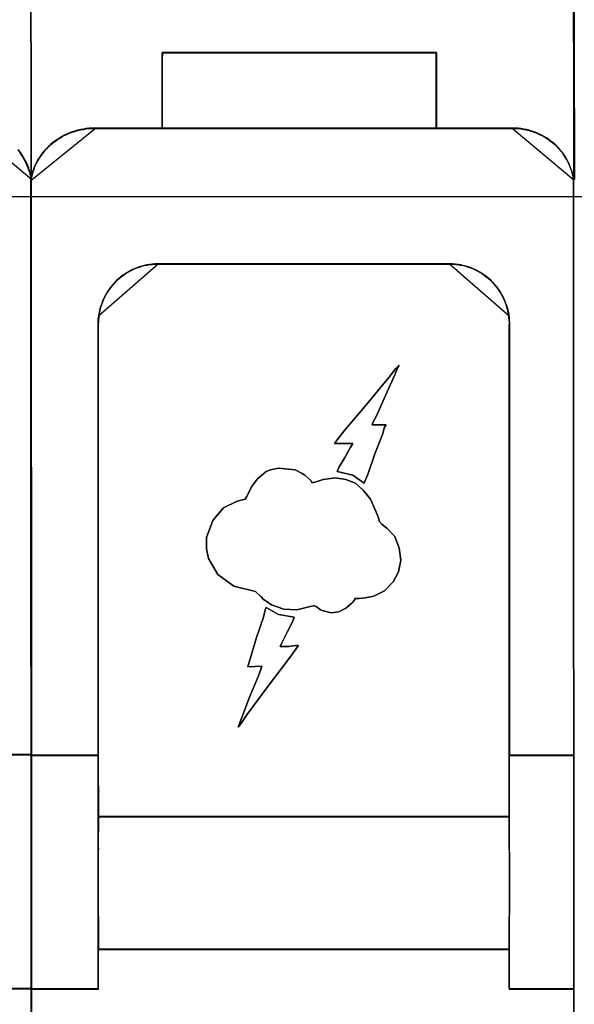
# Model space of a CAD drawing. Header units: millimetres. Extents: x 203 to 3426, y 719 to 2381.
# Tile 162 of 185: x 3378.46 to 3380.36, y 2291.27 to 2294.64. Entities that reach past the tile are written whole.
import ezdxf

# ---------------------------------------------------------------- set-up
doc = ezdxf.new("R2010")
doc.units = ezdxf.units.MM
doc.layers.add('45', color=7, linetype='Continuous')
doc.layers.add('E_Legrand_obudowy', color=7, linetype='Continuous')

# ---------------------------------------------------------------- blocks, each defined once
blk = doc.blocks.new('XL3 160 wnękowa 6x24M')
at = {"layer": 'E_Legrand_obudowy'}
blk.add_lwpolyline([(-215.641, -325.091), (215.545, -325.091), (215.545, -370.033), (-215.641, -370.033), (-215.641, -325.091)], dxfattribs=at)
blk = doc.blocks.new('ON300 T1+T2 - 4P')
at = {"layer": '45', "color": 7}
for points in [[(17.592542, 23.817306), (17.641447, 23.745757), (17.690352, 23.668705), (17.739257, 23.591653), (17.782729, 23.514601), (17.820766, 23.437549), (17.85337, 23.354993), (17.885973, 23.266934), (17.913143, 23.184378), (17.940312, 23.096318), (17.962048, 23.008259), (17.97835, 22.914696), (17.972916, 37.108786)], [(17.962225, 37.107501), (17.967659, 22.920311), (17.967659, 22.887292), (17.983961, 22.980846), (18.005696, 23.068897), (18.027432, 23.156948), (18.060035, 23.244998), (18.092638, 23.333049), (18.130676, 23.415597), (18.174147, 23.498145), (18.217618, 23.575189), (18.266523, 23.652234), (18.315428, 23.723775), (18.369767, 23.800819), (18.42954, 23.866857), (18.494747, 23.932896), (18.55452, 23.998934), (18.625161, 24.059469), (18.690367, 24.120004), (18.766442, 24.175035), (18.842517, 24.230067), (18.918591, 24.279596), (18.994666, 24.329124), (19.076174, 24.37315), (19.168551, 24.411672), (19.255493, 24.450194), (19.337001, 24.483213), (19.434812, 24.510729), (19.521754, 24.538245), (19.61413, 24.560258), (19.711941, 24.576767), (19.804317, 24.593277), (19.902127, 24.604283), (20.010805, 24.609786), (20.103181, 24.609786), (22.325646, 24.609786), (22.325646, 26.860586), (22.33108, 27.113732), (31.41656, 27.113732), (31.41656, 24.609786), (33.937889, 24.609786), (34.035699, 24.609786), (34.128076, 24.604283), (34.220452, 24.593277), (34.312828, 24.576767), (34.39977, 24.560258), (34.492147, 24.538245), (34.579089, 24.510729), (34.660598, 24.483213), (34.74754, 24.450194), (34.829049, 24.411672), (34.910557, 24.37315), (34.986632, 24.329124), (35.062706, 24.285099), (35.138781, 24.23557), (35.209421, 24.180539), (35.280062, 24.125507), (35.345269, 24.070475), (35.410476, 24.00994), (35.470249, 23.943902), (35.524588, 23.877864), (35.584361, 23.811826), (35.633266, 23.740284), (35.682171, 23.66324), (35.731076, 23.586195), (35.774547, 23.509151), (35.812584, 23.432106), (35.845188, 23.349559), (35.877791, 23.261508), (35.904961, 23.17896), (35.93213, 23.090909), (35.953866, 23.002859), (35.970167, 22.909305), (35.964733, 37.101998)], [(52.630571, 41.124935), (35.954042, 41.130438), (35.96491, 37.085875), (35.99208, 22.921649)], [(15.864327, 3.85737), (17.99985, 3.85737), (17.994416, 22.936439), (17.978114, 23.029991), (17.956379, 23.118039), (17.929209, 23.206088), (17.90204, 23.288634), (17.869436, 23.376683), (17.836833, 23.459228), (17.798795, 23.536271), (17.755324, 23.613314), (17.706419, 23.690356), (17.657514, 23.767399), (17.608609, 23.838939), (17.548836, 23.904975)], [(15.861806, 3.862759), (17.996266, 3.862759), (17.990835, 22.931932), (17.974542, 23.025435), (17.952817, 23.113438), (17.925661, 23.201441), (17.898505, 23.283944), (17.865918, 23.371947), (17.83333, 23.45445), (17.795312, 23.531453), (17.751863, 23.608456), (17.702982, 23.685458), (17.654101, 23.762461), (17.60522, 23.833964), (17.545477, 23.899966)], [(15.953778, 24.636881), (17.994475, 22.92681), (17.994475, 22.92681), (17.978106, 23.020892), (17.95628, 23.109439), (17.928998, 23.197987), (17.901716, 23.281), (17.868977, 23.369547), (17.836239, 23.45256), (17.798044, 23.530039), (17.754393, 23.607518), (17.705285, 23.684997), (17.656177, 23.762476), (17.60707, 23.834421), (17.547049, 23.900831)]]:
    blk.add_lwpolyline(points, dxfattribs=at)
at = {"layer": '45', "color": 59}
for points in [[(17.97835, 22.921421), (17.962225, 41.135827), (17.97835, 22.921421)], [(17.97835, 22.916033), (17.962225, 41.135827), (17.97835, 22.916033)], [(35.970167, 22.910644), (35.954042, 41.130438), (35.970167, 22.910644)], [(20.101463, 24.620714), (33.938429, 24.620714), (20.101463, 24.620714)], [(17.9676, 22.991477), (17.994475, -41.824144), (17.9676, 22.991477)], [(17.983725, 22.937588), (18.0106, -41.890606), (17.983725, 22.937588)], [(35.959417, 22.921421), (35.986292, -41.906773), (35.959417, 22.921421)], [(22.176202, 20.121002), (31.865482, 20.121002), (22.176202, 20.121002)], [(33.836248, 1.813074), (23.218024, 1.818578), (22.229525, 1.818578), (20.209075, 1.813074), (20.203644, 0.76743), (20.203644, 0.761927), (20.198213, 0.547294), (20.198213, -1.301845), (20.203644, -1.532987), (20.209075, -1.543994), (20.209075, -2.584135), (22.229525, -2.584135), (23.218024, -2.584135), (33.836248, -2.584135), (33.836248, -1.543994), (33.836248, -1.532987), (33.841679, -1.323859), (33.841679, 0.530784), (33.836248, 0.761927), (33.836248, 0.76743), (33.836248, 1.813074)]]:
    blk.add_lwpolyline(points, close=True, dxfattribs=at)
at = {"layer": '45', "color": 7}
for points in [[(22.323118, 26.858895), (22.323118, 27.12295), (22.323118, 26.858895)], [(31.424734, 27.12295), (22.328555, 27.12295), (22.323118, 26.868887), (22.323118, 24.609936), (31.419297, 24.609936), (31.424734, 27.12295)], [(22.328493, 27.12295), (31.424734, 27.12295), (22.328493, 27.12295)], [(31.421151, 27.117561), (22.333924, 27.117561), (22.328493, 26.864406), (22.328493, 24.613529), (31.415719, 24.613529), (31.421151, 27.117561)], [(31.408609, 24.609936), (31.408609, 27.12295), (31.408609, 24.609936)], [(22.323118, 24.609936), (22.323118, 26.869672), (22.323118, 24.609936)], [(20.112213, 24.620714), (20.019444, 24.620714), (19.910303, 24.615176), (19.812076, 24.6041), (19.719307, 24.587486), (19.62108, 24.570871), (19.528311, 24.548719), (19.440998, 24.521029), (19.342772, 24.493338), (19.260916, 24.46011), (19.173604, 24.421343), (19.080834, 24.382576), (18.998979, 24.338272), (18.92258, 24.288429), (18.846182, 24.238586), (18.769783, 24.183205), (18.693385, 24.127824), (18.627901, 24.066905), (18.556959, 24.005986), (18.496932, 23.939529), (18.431448, 23.873072), (18.37142, 23.806615), (18.31685, 23.729082), (18.267737, 23.657086), (18.218623, 23.579553), (18.174967, 23.50202), (18.131311, 23.418949), (18.093112, 23.335877), (18.060369, 23.247268), (18.027627, 23.158658), (18.005799, 23.070049), (17.983971, 22.981439), (17.9676, 22.887292), (20.112213, 24.620714)], [(17.9676, 22.89826), (17.9676, 3.852209), (17.9676, 3.841203), (20.200933, 3.841203), (20.200933, 18.116111), (20.200933, 18.121614), (20.206366, 18.193154), (20.206366, 18.270196), (20.217234, 18.347239), (20.228102, 18.418778), (20.244404, 18.51233), (20.260705, 18.600379), (20.282441, 18.688428), (20.309611, 18.770974), (20.342214, 18.859022), (20.374817, 18.941568), (20.412855, 19.018611), (20.456326, 19.095653), (20.499797, 19.172696), (20.548702, 19.244236), (20.597607, 19.315775), (20.651946, 19.387315), (20.706285, 19.453352), (20.766058, 19.513885), (20.825831, 19.579922), (20.891038, 19.634952), (20.956245, 19.689983), (21.026885, 19.745013), (21.097526, 19.794541), (21.168167, 19.838565), (21.244241, 19.882589), (21.320316, 19.921111), (21.401824, 19.959632), (21.483333, 19.99265), (21.564841, 20.020166), (21.64635, 20.047681), (21.733292, 20.069693), (21.820235, 20.086202), (21.907177, 20.102711), (21.994119, 20.108214), (22.086496, 20.11922), (22.178872, 20.11922), (31.862081, 20.11922), (31.954457, 20.11922), (32.046833, 20.108214), (32.133776, 20.102711), (32.220718, 20.086202), (32.30766, 20.069693), (32.394603, 20.047681), (32.476111, 20.020166), (32.563054, 19.99265), (32.639128, 19.959632), (32.720637, 19.921111), (32.796711, 19.882589), (32.872786, 19.838565), (32.943427, 19.794541), (33.014067, 19.745013), (33.084708, 19.689983), (33.149915, 19.634952), (33.215121, 19.579922), (33.274894, 19.513885), (33.334667, 19.453352), (33.39444, 19.387315), (33.443345, 19.315775), (33.497684, 19.244236), (33.541155, 19.172696), (33.584627, 19.095653), (33.628098, 19.018611), (33.666135, 18.941568), (33.698739, 18.859022), (33.731342, 18.770974), (33.758511, 18.688428), (33.780247, 18.600379), (33.801983, 18.51233), (33.818284, 18.418778), (33.823718, 18.347239), (33.834586, 18.270196), (33.84002, 18.193154), (33.84002, 18.121614), (33.84002, 18.116111), (33.84002, 3.841203), (35.975542, 3.841203), (35.970108, 22.920272), (35.953807, 23.013824), (35.932071, 23.101873), (35.904902, 23.189922), (35.877732, 23.272467), (35.845129, 23.360516), (35.812525, 23.443062), (35.774488, 23.520104), (35.731017, 23.597147), (35.682112, 23.67419), (35.633207, 23.751232), (35.584302, 23.822772), (35.524529, 23.888809), (35.47019, 23.954845), (35.410417, 24.020882), (35.34521, 24.081415), (35.280003, 24.136446), (35.209363, 24.191476), (35.138722, 24.246507), (35.062647, 24.296034), (34.986573, 24.340059), (34.910498, 24.384083), (34.82899, 24.422604), (34.747481, 24.461126), (34.660539, 24.494144), (34.57903, 24.521659), (34.492088, 24.549175), (34.399712, 24.571187), (34.312769, 24.587696), (34.220393, 24.604205), (34.128017, 24.615211), (34.03564, 24.620714), (33.93783, 24.620714), (31.416501, 24.620714), (22.325587, 24.620714), (20.103122, 24.620714), (20.010746, 24.620714), (19.902068, 24.615211), (19.804258, 24.604205), (19.711882, 24.587696), (19.614071, 24.571187), (19.521695, 24.549175), (19.434753, 24.521659), (19.336943, 24.494144), (19.255434, 24.461126), (19.168492, 24.422604), (19.076115, 24.384083), (18.994607, 24.340059), (18.918532, 24.290531), (18.842458, 24.241004), (18.766383, 24.185973), (18.690308, 24.130943), (18.625102, 24.070409), (18.554461, 24.009876), (18.494688, 23.943839), (18.429481, 23.877803), (18.369708, 23.811766), (18.315369, 23.734723), (18.266464, 23.663184), (18.217559, 23.586141), (18.174088, 23.509098), (18.130617, 23.426553), (18.09258, 23.344007), (18.059976, 23.255958), (18.027373, 23.167909), (18.005637, 23.079861), (17.983902, 22.991812), (17.9676, 22.89826)], [(17.972975, 22.893764), (17.972975, 3.857592), (17.972975, 3.846592), (20.205196, 3.846592), (20.205196, 18.114096), (20.205196, 18.119596), (20.210628, 18.191098), (20.210628, 18.268101), (20.22149, 18.345104), (20.232352, 18.416606), (20.248646, 18.51011), (20.26494, 18.598113), (20.286664, 18.686116), (20.31382, 18.768619), (20.346408, 18.856622), (20.378995, 18.939125), (20.417013, 19.016128), (20.460463, 19.09313), (20.503912, 19.170133), (20.552793, 19.241636), (20.601674, 19.313138), (20.655986, 19.384641), (20.710298, 19.450643), (20.770041, 19.511145), (20.829784, 19.577147), (20.894958, 19.632149), (20.960133, 19.687151), (21.030738, 19.742153), (21.101344, 19.791655), (21.171949, 19.835656), (21.247986, 19.879658), (21.324023, 19.918159), (21.405491, 19.956661), (21.486959, 19.989662), (21.568427, 20.017163), (21.649895, 20.044664), (21.736794, 20.066665), (21.823693, 20.083165), (21.910592, 20.099666), (21.997491, 20.105166), (22.089822, 20.116166), (22.182152, 20.116166), (31.860544, 20.116166), (31.952874, 20.116166), (32.045204, 20.105166), (32.132103, 20.099666), (32.219002, 20.083165), (32.305902, 20.066665), (32.392801, 20.044664), (32.474269, 20.017163), (32.561168, 19.989662), (32.637205, 19.956661), (32.718673, 19.918159), (32.794709, 19.879658), (32.870746, 19.835656), (32.941352, 19.791655), (33.011957, 19.742153), (33.082563, 19.687151), (33.147737, 19.632149), (33.212911, 19.577147), (33.272655, 19.511145), (33.332398, 19.450643), (33.392141, 19.384641), (33.441022, 19.313138), (33.495334, 19.241636), (33.538783, 19.170133), (33.582233, 19.09313), (33.625682, 19.016128), (33.663701, 18.939125), (33.696288, 18.856622), (33.728875, 18.768619), (33.756031, 18.686116), (33.777756, 18.598113), (33.799481, 18.51011), (33.815774, 18.416606), (33.821205, 18.345104), (33.832068, 18.268101), (33.837499, 18.191098), (33.837499, 18.119596), (33.837499, 18.114096), (33.837499, 3.846592), (35.971959, 3.846592), (35.966528, 22.915765), (35.950234, 23.009269), (35.928509, 23.097272), (35.901354, 23.185275), (35.874198, 23.267778), (35.84161, 23.355781), (35.809023, 23.438284), (35.771005, 23.515286), (35.727555, 23.592289), (35.678674, 23.669292), (35.629794, 23.746295), (35.580913, 23.817797), (35.52117, 23.883799), (35.466858, 23.949802), (35.407115, 24.015804), (35.34194, 24.076306), (35.276766, 24.131308), (35.20616, 24.18631), (35.135555, 24.241312), (35.059518, 24.290814), (34.983481, 24.334815), (34.907445, 24.378817), (34.825977, 24.417318), (34.744509, 24.45582), (34.65761, 24.488821), (34.576142, 24.516322), (34.489242, 24.543823), (34.396912, 24.565824), (34.310013, 24.582324), (34.217683, 24.598825), (34.125352, 24.609825), (34.033022, 24.615325), (33.93526, 24.615325), (31.415185, 24.615325), (22.328794, 24.615325), (20.107435, 24.615325), (20.015105, 24.615325), (19.906481, 24.609825), (19.808719, 24.598825), (19.716389, 24.582324), (19.618627, 24.565824), (19.526297, 24.543823), (19.439398, 24.516322), (19.341636, 24.488821), (19.260168, 24.45582), (19.173269, 24.417318), (19.080939, 24.378817), (18.999471, 24.334815), (18.923434, 24.285314), (18.847397, 24.235812), (18.771361, 24.18081), (18.695324, 24.125808), (18.63015, 24.065306), (18.559544, 24.004804), (18.499801, 23.938801), (18.434627, 23.872799), (18.374883, 23.806797), (18.320571, 23.729794), (18.271691, 23.658291), (18.22281, 23.581289), (18.17936, 23.504286), (18.135911, 23.421783), (18.097892, 23.33928), (18.065305, 23.251277), (18.032718, 23.163274), (18.010993, 23.075271), (17.989268, 22.987268), (17.972975, 22.893764)], [(35.970167, 22.910644), (35.953798, 23.004725), (35.931973, 23.093273), (35.90469, 23.18182), (35.877408, 23.264833), (35.84467, 23.35338), (35.811932, 23.436394), (35.773737, 23.513872), (35.730085, 23.591351), (35.680978, 23.66883), (35.63187, 23.746309), (35.582762, 23.818254), (35.522742, 23.884664), (35.468178, 23.951075), (35.408157, 24.017485), (35.34268, 24.078362), (35.277203, 24.133704), (35.20627, 24.189046), (35.135337, 24.244388), (35.058947, 24.294196), (34.982557, 24.33847), (34.906168, 24.382743), (34.824321, 24.421483), (34.742475, 24.460222), (34.655173, 24.493427), (34.573327, 24.521098), (34.486024, 24.548769), (34.393265, 24.570906), (34.305963, 24.587509), (34.213204, 24.604112), (34.120445, 24.61518), (34.027686, 24.620714), (33.92947, 24.620714), (35.970167, 22.910644)], [(22.178319, 20.121002), (22.085925, 20.121002), (21.993531, 20.109995), (21.906572, 20.104492), (21.819613, 20.087982), (21.732655, 20.071472), (21.645696, 20.049459), (21.564172, 20.021942), (21.482648, 19.994426), (21.401124, 19.961406), (21.3196, 19.922883), (21.243511, 19.884359), (21.167422, 19.840333), (21.096768, 19.796307), (21.026114, 19.746777), (20.95546, 19.691744), (20.89024, 19.636711), (20.825021, 19.581678), (20.765237, 19.515638), (20.705453, 19.455102), (20.651103, 19.389062), (20.596754, 19.317519), (20.54784, 19.245976), (20.498925, 19.174433), (20.455446, 19.097387), (20.411967, 19.020341), (20.373922, 18.943294), (20.341312, 18.860745), (20.308703, 18.772692), (20.281528, 18.690142), (20.259788, 18.602089), (20.243484, 18.514037), (20.227179, 18.42048), (20.216309, 18.348937), (20.205439, 18.271891), (20.205439, 18.194845), (20.200004, 18.123302), (20.200004, 18.117799), (20.200004, 3.842226), (20.205439, 1.806004), (22.227233, 1.811507), (23.216391, 1.811507), (33.841679, 1.806004), (33.841679, 3.842226), (33.841679, 18.117799), (33.841679, 18.123302), (33.841679, 18.194845), (33.836244, 18.271891), (33.825374, 18.348937), (33.819939, 18.42048), (33.803635, 18.514037), (33.781895, 18.602089), (33.760155, 18.690142), (33.732981, 18.772692), (33.700371, 18.860745), (33.667761, 18.943294), (33.629717, 19.020341), (33.586237, 19.097387), (33.542758, 19.174433), (33.499279, 19.245976), (33.444929, 19.317519), (33.396015, 19.389062), (33.336231, 19.455102), (33.276446, 19.515638), (33.216662, 19.581678), (33.151443, 19.636711), (33.086224, 19.691744), (33.01557, 19.746777), (32.944916, 19.796307), (32.874262, 19.840333), (32.798173, 19.884359), (32.722083, 19.922883), (32.64056, 19.961406), (32.564471, 19.994426), (32.477512, 20.021942), (32.395988, 20.049459), (32.309029, 20.071472), (32.22207, 20.087982), (32.135111, 20.104492), (32.048152, 20.109995), (31.955758, 20.121002), (31.863365, 20.121002), (22.178319, 20.121002)], [(22.180603, 20.117409), (22.08827, 20.117409), (21.995937, 20.106408), (21.909035, 20.100907), (21.822133, 20.084405), (21.735231, 20.067904), (21.64833, 20.045901), (21.566859, 20.018398), (21.485389, 19.990895), (21.403918, 19.957891), (21.322448, 19.919387), (21.246409, 19.880883), (21.17037, 19.836878), (21.099762, 19.792873), (21.029154, 19.743368), (20.958547, 19.688362), (20.89337, 19.633356), (20.828194, 19.57835), (20.768449, 19.512342), (20.708704, 19.451836), (20.654391, 19.385828), (20.600077, 19.31432), (20.551195, 19.242813), (20.502312, 19.171305), (20.458862, 19.094296), (20.415411, 19.017288), (20.377391, 18.940279), (20.344803, 18.85777), (20.312215, 18.769761), (20.285058, 18.687251), (20.263333, 18.599242), (20.247038, 18.511232), (20.230744, 18.417722), (20.219882, 18.346214), (20.209019, 18.269205), (20.209019, 18.192197), (20.203588, 18.120689), (20.203588, 18.115188), (20.203588, 3.846617), (20.209019, 1.811393), (22.229485, 1.816893), (23.217993, 1.816893), (33.836304, 1.811393), (33.836304, 3.846617), (33.836304, 18.115188), (33.836304, 18.120689), (33.836304, 18.192197), (33.830873, 18.269205), (33.82001, 18.346214), (33.814579, 18.417722), (33.798285, 18.511232), (33.776559, 18.599242), (33.754834, 18.687251), (33.727677, 18.769761), (33.695089, 18.85777), (33.662501, 18.940279), (33.624481, 19.017288), (33.58103, 19.094296), (33.537579, 19.171305), (33.494128, 19.242813), (33.439815, 19.31432), (33.390933, 19.385828), (33.331188, 19.451836), (33.271443, 19.512342), (33.211698, 19.57835), (33.146521, 19.633356), (33.081345, 19.688362), (33.010737, 19.743368), (32.94013, 19.792873), (32.869522, 19.836878), (32.793483, 19.880883), (32.717444, 19.919387), (32.635973, 19.957891), (32.559934, 19.990895), (32.473032, 20.018398), (32.391562, 20.045901), (32.30466, 20.067904), (32.217759, 20.084405), (32.130857, 20.100907), (32.043955, 20.106408), (31.951622, 20.117409), (31.859289, 20.117409), (22.180603, 20.117409)], [(22.186952, 20.121002), (22.094135, 20.121002), (22.001318, 20.109933), (21.913961, 20.104399), (21.826604, 20.087796), (21.739247, 20.071194), (21.65189, 20.049057), (21.569993, 20.021386), (21.488096, 19.993715), (21.406199, 19.960509), (21.324301, 19.92177), (21.247864, 19.883031), (21.171427, 19.838757), (21.100449, 19.794483), (21.029471, 19.744675), (20.958494, 19.689333), (20.892976, 19.633991), (20.827458, 19.578649), (20.7674, 19.512239), (20.707343, 19.451362), (20.652744, 19.384952), (20.598146, 19.313007), (20.549008, 19.241062), (20.49987, 19.169118), (20.456191, 19.091639), (20.412513, 19.01416), (20.374294, 18.936681), (20.341535, 18.853668), (20.308776, 18.76512), (20.281477, 18.682107), (20.259638, 18.59356), (20.243259, 18.505013), (20.226879, 18.410931), (22.186952, 20.121002)], [(33.820179, 18.410931), (33.803801, 18.505013), (33.781962, 18.59356), (33.760124, 18.682107), (33.732826, 18.76512), (33.700069, 18.853668), (33.667311, 18.936681), (33.629094, 19.01416), (33.585417, 19.091639), (33.541741, 19.169118), (33.498064, 19.241062), (33.443468, 19.313007), (33.394332, 19.384952), (33.334277, 19.451362), (33.274222, 19.512239), (33.214166, 19.578649), (33.148651, 19.633991), (33.083136, 19.689333), (33.012162, 19.744675), (32.941187, 19.794483), (32.870213, 19.838757), (32.793779, 19.883031), (32.717345, 19.92177), (32.635451, 19.960509), (32.559017, 19.993715), (32.471664, 20.021386), (32.38977, 20.049057), (32.302417, 20.071194), (32.215064, 20.087796), (32.127711, 20.104399), (32.040357, 20.109933), (31.947545, 20.121002), (31.854732, 20.121002), (33.820179, 18.410931)], [(20.237629, 18.421709), (20.222579, 18.347762), (20.207529, 18.268126), (20.207529, 18.18849), (20.200004, 18.114543), (20.237629, 18.421709)], [(33.841679, 18.114543), (33.841679, 18.18849), (33.833617, 18.268126), (33.817492, 18.347762), (33.809429, 18.421709), (33.841679, 18.114543)], [(20.200004, 18.125321), (20.200004, 18.109154), (20.200004, 18.125321)], [(20.200004, 0.762358), (20.200004, 18.119932), (20.200004, 0.762358)], [(33.830929, 18.125321), (33.830929, 18.109154), (33.830929, 18.125321)], [(33.830929, 0.762358), (33.830929, 18.119932), (33.830929, 0.762358)], [(28.649421, 13.119016), (29.024687, 12.860387), (29.05188, 12.942928), (29.138898, 13.146529), (29.37276, 13.828867), (29.633814, 14.472686), (29.693639, 14.709304), (29.753464, 14.791845), (29.285741, 14.791845), (29.318373, 14.885391), (29.432585, 15.088992), (29.726271, 15.765827), (30.041711, 16.442663), (30.12873, 16.67928), (30.183116, 16.767324), (30.068905, 16.651766), (29.835043, 16.354619), (29.111705, 15.474183), (28.355735, 14.588244), (28.121874, 14.296599), (28.040294, 14.175539), (28.121874, 14.175539), (28.323103, 14.175539), (28.529771, 14.175539), (28.649421, 14.175539), (28.556965, 14.032468), (28.382928, 13.71331), (28.181699, 13.383147), (28.121874, 13.240076), (28.649421, 13.119016)], [(28.73204, 12.862753), (28.416962, 12.978301), (28.06929, 13.033324), (27.661862, 12.978301), (27.460864, 12.917776), (27.341352, 12.884762), (27.281596, 12.884762), (27.254434, 12.945288), (27.053436, 13.121361), (26.966518, 13.181887), (26.732926, 13.302937), (26.184256, 13.35796), (25.918069, 13.302937), (25.776828, 13.242412), (25.483479, 13.005813), (25.282481, 12.741702), (25.135807, 12.417066), (25.076051, 12.329029), (24.815297, 12.268504), (24.353545, 12.037407), (24.005873, 11.619232), (23.799443, 11.063499), (23.799443, 10.68384), (23.859199, 10.359204), (24.174277, 9.830983), (24.701217, 9.451323), (25.423723, 9.27525), (25.602992, 9.093674), (25.684477, 9.005637), (25.744233, 8.978125), (25.776828, 8.950614), (25.950664, 8.835065), (26.358092, 8.681001), (26.792682, 8.658991), (27.227272, 8.77454), (27.341352, 8.802051), (27.368514, 8.802051), (27.42827, 8.77454), (27.574944, 8.658991), (27.661862, 8.625978), (27.922616, 8.565452), (28.18337, 8.598466), (28.416962, 8.714014), (28.61796, 8.890088), (28.650554, 8.9176), (28.710311, 9.005637), (28.710311, 9.03865), (28.851552, 9.03865), (29.05255, 9.066162), (29.340466, 9.121185), (29.693571, 9.297259), (29.981487, 9.594383), (30.160755, 9.919019), (30.242241, 10.304181), (30.182484, 10.711351), (30.041243, 11.096513), (29.780489, 11.360623), (29.606653, 11.503683), (29.519735, 11.597223), (29.492573, 11.712771), (29.400222, 11.94937), (29.226386, 12.329029), (28.992794, 12.626154), (28.73204, 12.862753)], [(26.700349, 8.424083), (26.184177, 8.506635), (25.776672, 8.743285), (25.744072, 8.660733), (25.684305, 8.424083), (25.456102, 7.747155), (25.249633, 7.070227), (25.189866, 6.861095), (25.168132, 6.773039), (25.629971, 6.800556), (25.602804, 6.718004), (25.515869, 6.481354), (25.222466, 5.771405), (24.961663, 5.094477), (24.874729, 4.863331), (24.847562, 4.775275), (24.934496, 4.890848), (25.135532, 5.188036), (25.831006, 6.129132), (26.526481, 7.037206), (26.760117, 7.361911), (26.847051, 7.477484), (26.760117, 7.477484), (26.526481, 7.449967), (26.325445, 7.449967), (26.238511, 7.449967), (26.298278, 7.598561), (26.472147, 7.923266), (26.640582, 8.269986), (26.700349, 8.424083)], [(17.99985, 3.868147), (15.855237, 3.868147), (17.99985, 3.868147)], [(15.855237, 1.830363), (15.855237, 0.783934), (15.855237, 0.778426), (15.860694, 0.54711), (15.860694, -1.308926), (15.855237, -1.518212), (15.855237, -1.529227), (15.855237, -2.570149), (15.855237, -3.886447), (17.99985, -3.886447), (17.99985, 3.868147), (15.855237, 3.868147), (15.855237, 1.830363)], [(15.860611, 1.829131), (15.860611, 0.783913), (15.860611, 0.778412), (15.866046, 0.547364), (15.866046, -1.306522), (15.860611, -1.515566), (15.860611, -1.526568), (15.860611, -2.566284), (15.860611, -3.881058), (17.996266, -3.881058), (17.996266, 3.864555), (15.860611, 3.864555), (15.860611, 1.829131)], [(20.210754, 3.851981), (17.9676, 3.851981), (20.210754, 3.851981)], [(17.9676, 3.851981), (17.973057, -3.886091), (17.973057, -3.902614), (20.216129, -3.902614), (20.216129, -2.586315), (20.216129, -1.545393), (20.210672, -1.534378), (20.205214, -1.303062), (20.205214, 0.547466), (20.210672, 0.76226), (20.210672, 0.767767), (20.216129, 1.814197), (20.210672, 3.851981), (17.9676, 3.851981)], [(17.972975, 3.848388), (17.978406, -3.880721), (17.978406, -3.897225), (20.210754, -3.897225), (20.210754, -2.582451), (20.210754, -1.542735), (20.205323, -1.531732), (20.199891, -1.300684), (20.199891, 0.547701), (20.205323, 0.762246), (20.205323, 0.767747), (20.210754, 1.812964), (20.205323, 3.848388), (17.972975, 3.848388)], [(35.975542, 3.851981), (33.830929, 3.851981), (35.975542, 3.851981)], [(33.830929, 1.814197), (33.830929, 0.767767), (33.830929, 0.76226), (33.836386, 0.530944), (33.836386, -1.325092), (33.830929, -1.534378), (33.830929, -1.545393), (33.830929, -2.586315), (33.830929, -3.902614), (35.975542, -3.902614), (35.975542, 3.851981), (33.830929, 3.851981), (33.830929, 1.814197)], [(33.834512, 1.812964), (33.834512, 0.767747), (33.834512, 0.762246), (33.839951, 0.531197), (33.839951, -1.322689), (33.834512, -1.531732), (33.834512, -1.542735), (33.834512, -2.582451), (33.834512, -3.897225), (35.971959, -3.897225), (35.971959, 3.848388), (33.834512, 3.848388), (33.834512, 1.812964)], [(33.841619, 1.816658), (23.216424, 1.82217), (22.227275, 1.82217), (20.205499, 1.816658), (20.200064, 0.769307), (20.200064, 0.763795), (20.194629, 0.548812), (20.194629, -1.303345), (20.200064, -1.534865), (20.205499, -1.545889), (20.205499, -2.587728), (22.227275, -2.587728), (23.216424, -2.587728), (33.841619, -2.587728), (33.841619, -1.545889), (33.841619, -1.534865), (33.847054, -1.325394), (33.847054, 0.532275), (33.841619, 0.763795), (33.841619, 0.769307), (33.841619, 1.816658)], [(20.205379, 1.816781), (33.841679, 1.816781), (20.205379, 1.816781)], [(22.226368, 1.82217), (22.226368, 1.806004), (22.226368, 1.82217)], [(22.226368, 1.82217), (22.226368, 1.82217)], [(23.213571, 1.82217), (23.213571, 1.806004), (23.213571, 1.82217)], [(23.213571, 1.82217), (23.213571, 1.82217)], [(20.210754, 0.76595), (20.194629, 0.550576), (20.194629, -1.304955), (20.210754, -1.536897), (20.210754, 0.76595)], [(20.200004, 0.756969), (20.200004, 0.773136), (20.200004, 0.756969)], [(33.830929, 0.773136), (33.830929, 0.756969), (33.830929, 0.773136)], [(33.830929, -1.536897), (33.847054, -1.327045), (33.847054, 0.534009), (33.830929, 0.76595), (33.830929, -1.536897)], [(20.200004, -1.526119), (20.200004, -1.547674), (20.200004, -1.526119)], [(20.205379, -3.902614), (20.205379, -1.536897), (20.205379, -3.902614)], [(33.830929, -1.547674), (33.830929, -1.526119), (33.830929, -1.547674)], [(33.830929, -3.902614), (33.830929, -1.536897), (33.830929, -3.902614)], [(20.205379, -2.57695), (33.841679, -2.57695), (20.205379, -2.57695)], [(22.226368, -2.57695), (22.226368, -2.57695), (22.226368, -2.57695)], [(22.226368, -2.57695), (22.226368, -2.57695)], [(23.213571, -2.57695), (23.213571, -2.57695), (23.213571, -2.57695)], [(23.213571, -2.57695), (23.213571, -2.57695)], [(17.99985, -3.875669), (15.855237, -3.875669), (17.99985, -3.875669)], [(20.216129, -3.891836), (17.972975, -3.891836), (20.216129, -3.891836)], [(35.975542, -3.891836), (33.830929, -3.891836), (35.975542, -3.891836)]]:
    blk.add_lwpolyline(points, close=True, dxfattribs=at)
at = {"layer": '45', "color": 139}
for points in [[(29.753464, 14.791845), (29.693639, 14.709304), (29.633814, 14.472686), (29.37276, 13.828867), (29.138898, 13.146529), (29.05188, 12.942928), (29.024687, 12.860387), (28.649421, 13.119016), (28.121874, 13.240076), (28.181699, 13.383147), (28.382928, 13.71331), (28.556965, 14.032468), (28.649421, 14.175539), (28.529771, 14.175539), (28.323103, 14.175539), (28.121874, 14.175539), (28.040294, 14.175539), (28.121874, 14.296599), (28.355735, 14.588244), (29.111705, 15.474183), (29.835043, 16.354619), (30.068905, 16.651766), (30.183116, 16.767324), (30.12873, 16.67928), (30.041711, 16.442663), (29.726271, 15.765827), (29.432585, 15.088992), (29.318373, 14.885391), (29.285741, 14.791845), (29.753464, 14.791845)], [(28.649421, 13.119016), (29.024687, 12.860387), (29.05188, 12.942928), (29.138898, 13.146529), (29.37276, 13.828867), (29.633814, 14.472686), (29.693639, 14.709304), (29.753464, 14.791845), (29.285741, 14.791845), (29.318373, 14.885391), (29.432585, 15.088992), (29.726271, 15.765827), (30.041711, 16.442663), (30.12873, 16.67928), (30.183116, 16.767324), (30.068905, 16.651766), (29.835043, 16.354619), (29.111705, 15.474183), (28.355735, 14.588244), (28.121874, 14.296599), (28.040294, 14.175539), (28.121874, 14.175539), (28.323103, 14.175539), (28.529771, 14.175539), (28.649421, 14.175539), (28.556965, 14.032468), (28.382928, 13.71331), (28.181699, 13.383147), (28.121874, 13.240076), (28.649421, 13.119016)], [(25.423723, 9.27525), (24.701217, 9.451323), (24.174277, 9.830983), (23.859199, 10.359204), (23.799443, 10.68384), (23.799443, 11.063499), (24.005873, 11.619232), (24.353545, 12.037407), (24.815297, 12.268504), (25.076051, 12.329029), (25.135807, 12.417066), (25.282481, 12.741702), (25.483479, 13.005813), (25.776828, 13.242412), (25.918069, 13.302937), (26.184256, 13.35796), (26.732926, 13.302937), (26.966518, 13.181887), (27.053436, 13.121361), (27.254434, 12.945288), (27.281596, 12.884762), (27.341352, 12.884762), (27.460864, 12.917776), (27.661862, 12.978301), (28.06929, 13.033324), (28.416962, 12.978301), (28.73204, 12.862753), (28.992794, 12.626154), (29.226386, 12.329029), (29.400222, 11.94937), (29.492573, 11.712771), (29.519735, 11.597223), (29.606653, 11.503683), (29.780489, 11.360623), (30.041243, 11.096513), (30.182484, 10.711351), (30.242241, 10.304181), (30.160755, 9.919019), (29.981487, 9.594383), (29.693571, 9.297259), (29.340466, 9.121185), (29.05255, 9.066162), (28.851552, 9.03865), (28.710311, 9.03865), (28.710311, 9.005637), (28.650554, 8.9176), (28.61796, 8.890088), (28.416962, 8.714014), (28.18337, 8.598466), (27.922616, 8.565452), (27.661862, 8.625978), (27.574944, 8.658991), (27.42827, 8.77454), (27.368514, 8.802051), (27.341352, 8.802051), (27.227272, 8.77454), (26.792682, 8.658991), (26.358092, 8.681001), (25.950664, 8.835065), (25.776828, 8.950614), (25.744233, 8.978125), (25.684477, 9.005637), (25.602992, 9.093674), (25.423723, 9.27525)], [(25.168132, 6.773039), (25.189866, 6.861095), (25.249633, 7.070227), (25.456102, 7.747155), (25.684305, 8.424083), (25.744072, 8.660733), (25.776672, 8.743285), (26.184177, 8.506635), (26.700349, 8.424083), (26.640582, 8.269986), (26.472147, 7.923266), (26.298278, 7.598561), (26.238511, 7.449967), (26.325445, 7.449967), (26.526481, 7.449967), (26.760117, 7.477484), (26.847051, 7.477484), (26.760117, 7.361911), (26.526481, 7.037206), (25.831006, 6.129132), (25.135532, 5.188036), (24.934496, 4.890848), (24.847562, 4.775275), (24.874729, 4.863331), (24.961663, 5.094477), (25.222466, 5.771405), (25.515869, 6.481354), (25.602804, 6.718004), (25.629971, 6.800556), (25.168132, 6.773039)]]:
    blk.add_lwpolyline(points, close=True, dxfattribs=at)
at = {"layer": '45', "color": 254}
for points in [[(28.649421, 13.119016), (29.024687, 12.860387), (29.05188, 12.942928), (29.138898, 13.146529), (29.37276, 13.828867), (29.633814, 14.472686), (29.693639, 14.709304), (29.753464, 14.791845), (29.285741, 14.791845), (29.318373, 14.885391), (29.432585, 15.088992), (29.726271, 15.765827), (30.041711, 16.442663), (30.12873, 16.67928), (30.183116, 16.767324), (30.068905, 16.651766), (29.835043, 16.354619), (29.111705, 15.474183), (28.355735, 14.588244), (28.121874, 14.296599), (28.040294, 14.175539), (28.121874, 14.175539), (28.323103, 14.175539), (28.529771, 14.175539), (28.649421, 14.175539), (28.556965, 14.032468), (28.382928, 13.71331), (28.181699, 13.383147), (28.121874, 13.240076), (28.649421, 13.119016)], [(28.73204, 12.862753), (28.416962, 12.978301), (28.06929, 13.033324), (27.661862, 12.978301), (27.460864, 12.917776), (27.341352, 12.884762), (27.281596, 12.884762), (27.254434, 12.945288), (27.053436, 13.121361), (26.966518, 13.181887), (26.732926, 13.302937), (26.184256, 13.35796), (25.918069, 13.302937), (25.776828, 13.242412), (25.483479, 13.005813), (25.282481, 12.741702), (25.135807, 12.417066), (25.076051, 12.329029), (24.815297, 12.268504), (24.353545, 12.037407), (24.005873, 11.619232), (23.799443, 11.063499), (23.799443, 10.68384), (23.859199, 10.359204), (24.174277, 9.830983), (24.701217, 9.451323), (25.423723, 9.27525), (25.602992, 9.093674), (25.684477, 9.005637), (25.744233, 8.978125), (25.776828, 8.950614), (25.950664, 8.835065), (26.358092, 8.681001), (26.792682, 8.658991), (27.227272, 8.77454), (27.341352, 8.802051), (27.368514, 8.802051), (27.42827, 8.77454), (27.574944, 8.658991), (27.661862, 8.625978), (27.922616, 8.565452), (28.18337, 8.598466), (28.416962, 8.714014), (28.61796, 8.890088), (28.650554, 8.9176), (28.710311, 9.005637), (28.710311, 9.03865), (28.851552, 9.03865), (29.05255, 9.066162), (29.340466, 9.121185), (29.693571, 9.297259), (29.981487, 9.594383), (30.160755, 9.919019), (30.242241, 10.304181), (30.182484, 10.711351), (30.041243, 11.096513), (29.780489, 11.360623), (29.606653, 11.503683), (29.519735, 11.597223), (29.492573, 11.712771), (29.400222, 11.94937), (29.226386, 12.329029), (28.992794, 12.626154), (28.73204, 12.862753)], [(28.73204, 12.862753), (28.416962, 12.978301), (28.06929, 13.033324), (27.661862, 12.978301), (27.460864, 12.917776), (27.341352, 12.884762), (27.281596, 12.884762), (27.254434, 12.945288), (27.053436, 13.121361), (26.966518, 13.181887), (26.732926, 13.302937), (26.184256, 13.35796), (25.918069, 13.302937), (25.776828, 13.242412), (25.483479, 13.005813), (25.282481, 12.741702), (25.135807, 12.417066), (25.076051, 12.329029), (24.815297, 12.268504), (24.353545, 12.037407), (24.005873, 11.619232), (23.799443, 11.063499), (23.799443, 10.68384), (23.859199, 10.359204), (24.174277, 9.830983), (24.701217, 9.451323), (25.423723, 9.27525), (25.602992, 9.093674), (25.684477, 9.005637), (25.744233, 8.978125), (25.776828, 8.950614), (25.950664, 8.835065), (26.358092, 8.681001), (26.792682, 8.658991), (27.227272, 8.77454), (27.341352, 8.802051), (27.368514, 8.802051), (27.42827, 8.77454), (27.574944, 8.658991), (27.661862, 8.625978), (27.922616, 8.565452), (28.18337, 8.598466), (28.416962, 8.714014), (28.61796, 8.890088), (28.650554, 8.9176), (28.710311, 9.005637), (28.710311, 9.03865), (28.851552, 9.03865), (29.05255, 9.066162), (29.340466, 9.121185), (29.693571, 9.297259), (29.981487, 9.594383), (30.160755, 9.919019), (30.242241, 10.304181), (30.182484, 10.711351), (30.041243, 11.096513), (29.780489, 11.360623), (29.606653, 11.503683), (29.519735, 11.597223), (29.492573, 11.712771), (29.400222, 11.94937), (29.226386, 12.329029), (28.992794, 12.626154), (28.73204, 12.862753)], [(26.700349, 8.424083), (26.184177, 8.506635), (25.776672, 8.743285), (25.744072, 8.660733), (25.684305, 8.424083), (25.456102, 7.747155), (25.249633, 7.070227), (25.189866, 6.861095), (25.168132, 6.773039), (25.629971, 6.800556), (25.602804, 6.718004), (25.515869, 6.481354), (25.222466, 5.771405), (24.961663, 5.094477), (24.874729, 4.863331), (24.847562, 4.775275), (24.934496, 4.890848), (25.135532, 5.188036), (25.831006, 6.129132), (26.526481, 7.037206), (26.760117, 7.361911), (26.847051, 7.477484), (26.760117, 7.477484), (26.526481, 7.449967), (26.325445, 7.449967), (26.238511, 7.449967), (26.298278, 7.598561), (26.472147, 7.923266), (26.640582, 8.269986), (26.700349, 8.424083)], [(26.700349, 8.424083), (26.184177, 8.506635), (25.776672, 8.743285), (25.744072, 8.660733), (25.684305, 8.424083), (25.456102, 7.747155), (25.249633, 7.070227), (25.189866, 6.861095), (25.168132, 6.773039), (25.629971, 6.800556), (25.602804, 6.718004), (25.515869, 6.481354), (25.222466, 5.771405), (24.961663, 5.094477), (24.874729, 4.863331), (24.847562, 4.775275), (24.934496, 4.890848), (25.135532, 5.188036), (25.831006, 6.129132), (26.526481, 7.037206), (26.760117, 7.361911), (26.847051, 7.477484), (26.760117, 7.477484), (26.526481, 7.449967), (26.325445, 7.449967), (26.238511, 7.449967), (26.298278, 7.598561), (26.472147, 7.923266), (26.640582, 8.269986), (26.700349, 8.424083)]]:
    blk.add_lwpolyline(points, close=True, dxfattribs=at)
blk = doc.blocks.new('G$C3556625F')
at = {"linetype": 'Continuous', "xscale": 0.103478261, "yscale": 0.103478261, "zscale": 0.103478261}
blk.add_blockref('ON300 T1+T2 - 4P', (-64.3843, 84.5802), dxfattribs=at)
at = {"layer": 'E_Legrand_obudowy', "color": 67, "true_color": 0x727430, "xscale": 0.1, "yscale": 0.1, "zscale": 0.1}
blk.add_blockref('XL3 160 wnękowa 6x24M', (-68.6374, 119.4025), dxfattribs=at)

msp = doc.modelspace()

# ---------------------------------------------------------------- block references
msp.add_blockref('G$C3556625F', (3441.0223, 2207.1429))

doc.saveas('drawing.dxf')
